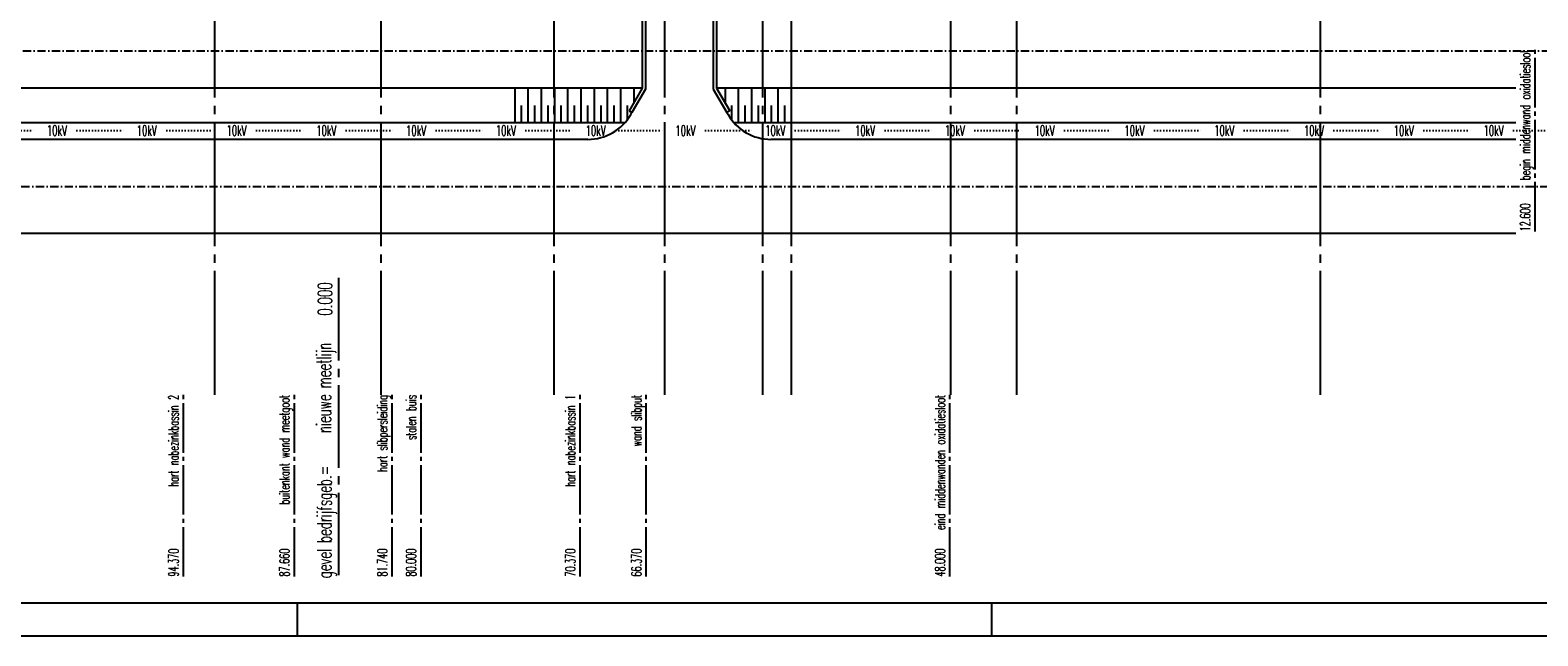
# Model space of a CAD drawing. Extents: x 0 to 295580, y 0 to 170026.
# Tile 14 of 30: x 151818 to 243031, y 0 to 36665. Entities that reach past the tile are written whole.
import ezdxf
from ezdxf.enums import TextEntityAlignment as Align

# ---------------------------------------------------------------- set-up
doc = ezdxf.new("R2010")
doc.units = 0
doc.header["$LTSCALE"] = 250
for name, pattern in [('CENTRE_S', [3.5, 2, -0.75, 0, -0.75]), ('DOT_S', [0.75, 0, -0.75]), ('STR3', [15, 12, -1, 1, -1]), ('STRAMIEN_L', [26, 20, -2, 2, -2]), ('STRAMIEN_X', [36, 30, -2, 2, -2])]:
    doc.linetypes.add(name, pattern=pattern)
doc.layers.get('0').update_dxf_attribs({"linetype": 'CONTINUOUS'})
for name, color, linetype in [('B0', 51, 'CONTINUOUS'), ('BCL1', 71, 'CENTRE_S'), ('BDIM2', 220, 'CONTINUOUS'), ('BSL3', 230, 'STRAMIEN_L'), ('BTXT2', 123, 'CONTINUOUS'), ('BTXT3', 150, 'CONTINUOUS'), ('BTXT4', 171, 'CONTINUOUS'), ('HULP-EK', 210, 'DOT_S'), ('MEETLIJNEN', 20, 'STRAMIEN_X'), ('XA-03', 144, 'CONTINUOUS'), ('XA-07', 140, 'CONTINUOUS'), ('XA-10', 130, 'CONTINUOUS')]:
    doc.layers.add(name, color=color, linetype=linetype)
doc.styles.add('SIMPLEX06', font='SIMPLEX.shx', dxfattribs={"width": 0.6, "height": 625})
doc.styles.get("Standard").update_dxf_attribs({"font": 'txt.shx'})
doc.styles.add('XG-TH', font='ISO.SHX')

# ---------------------------------------------------------------- blocks, each defined once
blk = doc.blocks.new('ML')
at = {"linetype": 'STR3'}
blk.add_line((-11000, 0), (0, 0), dxfattribs=at)
at = {"width": 0.6}
blk.add_attdef('1', (-11000, 300), '', height=600, dxfattribs=at)
blk = doc.blocks.new('AMW_TITLE')
at = {"layer": 'XA-03'}
for p, q in [((840, 0), (840, 10)), ((1050, 0), (1050, 10))]:
    blk.add_line(p, q, dxfattribs=at)
blk.add_lwpolyline([(0, 0), (1470, 0), (1470, 841), (0, 841)], close=True, dxfattribs=at)
at = {"layer": 'XA-07'}
blk.add_lwpolyline([(10, 10), (1460, 10), (1460, 831), (10, 831)], close=True, dxfattribs=at)
at = {"color": 143, "style": 'XG-TH'}
for tag, p in [('23', (1284.73, 91.51)), ('19', (1284.73, 86.78)), ('15', (1284.73, 82.05)), ('11', (1284.73, 77.32))]:
    blk.add_attdef(tag, text='', height=3, dxfattribs=at).set_placement(p, align=Align.MIDDLE)
at = {"layer": 'XA-03', "style": 'XG-TH'}
for tag, p in [('24', (1290.02, 90.68)), ('25', (1410.5, 90.68)), ('26', (1427.02, 90.68)), ('20', (1290.02, 85.95)), ('21', (1410.5, 85.95)), ('22', (1427.02, 85.95)), ('16', (1290.02, 81.22)), ('17', (1410.5, 81.22)), ('18', (1427.02, 81.22)), ('12', (1290.02, 76.49)), ('13', (1410.5, 76.49)), ('14', (1427.02, 76.49)), ('8', (1365.51, 33.61)), ('9', (1391.03, 33.61)), ('10', (1410.5, 24.15))]:
    blk.add_attdef(tag, p, '', height=2.3, dxfattribs=at)
at = {"layer": 'XA-07', "style": 'XG-TH'}
for tag, p in [('4', (1283.94, 62.53)), ('5', (1283.94, 53.87)), ('6', (1283.94, 45.21)), ('7', (1429.87, 34.21)), ('1', (1417.43, 14.4)), ('2', (1427.05, 14.4))]:
    blk.add_attdef(tag, p, '', height=4.5, dxfattribs=at)
at = {"layer": 'XA-10', "style": 'XG-TH'}
blk.add_attdef('3', (1443.91, 14.4), '', height=6.3, dxfattribs=at)

msp = doc.modelspace()

# ---------------------------------------------------------------- linework, layer by layer
at = {"layer": 'BCL1'}
for p, q in [((13990.25835, 35402.83576), (287226.92898, 35402.83576)), ((102278.02616, 27202.83576), (290347.66389, 27202.83576))]:
    msp.add_line(p, q, dxfattribs=at)
at = {"layer": 'BSL3'}
msp.add_line((170466.02688, 21665), (170466.02688, 3490), dxfattribs=at)
msp.add_line((170466.02688, 21665), (170466.02688, 3490), dxfattribs=at)
at = {"layer": 'BTXT2'}
for p, q in [((188846.02688, 42152.83576), (188846.02688, 33152.83576)), ((189046.02688, 42152.83576), (189046.02688, 33099.24592)), ((193146.02688, 42152.83576), (193146.02688, 33099.24592)), ((193346.02688, 42152.83576), (193346.02688, 33152.83576)), ((188846.02688, 33152.83576), (15070.40735, 33152.83576)), ((181133.75538, 33152.83576), (181133.75538, 31052.83576)), ((181933.75538, 33152.83576), (181933.75538, 31052.83576)), ((182733.75538, 33152.83576), (182733.75538, 31052.83576)), ((183533.75538, 33152.83576), (183533.75538, 31052.83576)), ((184333.75538, 33152.83576), (184333.75538, 31052.83576)), ((185133.75538, 33152.83576), (185133.75538, 31052.83576)), ((185933.75538, 33152.83576), (185933.75538, 31052.83576)), ((186733.75538, 33152.83576), (186733.75538, 31052.83576)), ((187533.75538, 33152.83576), (187533.75538, 31052.83576)), ((188846.02688, 33152.83576), (188053.43902, 31780.03332)), ((189046.02688, 33099.24592), (188226.6441, 31680.03332)), ((188333.75538, 33152.83576), (188333.75538, 32265.5555)), ((193146.02688, 33099.24592), (193965.40966, 31680.03332)), ((193346.02688, 33152.83576), (194138.61474, 31780.03332)), ((241694.31757, 33152.83576), (193346.02688, 33152.83576)), ((193858.29837, 33152.83576), (193858.29837, 32265.5555)), ((194658.29837, 33152.83576), (194658.29837, 31052.83576)), ((195458.29837, 33152.83576), (195458.29837, 31052.83576)), ((196258.29837, 33152.83576), (196258.29837, 31052.83576)), ((197058.29837, 33152.83576), (197058.29837, 31052.83576)), ((197858.29837, 33152.83576), (197858.29837, 31052.83576)), ((181533.75538, 32102.83576), (181533.75538, 31052.83576)), ((182333.75538, 32102.83576), (182333.75538, 31052.83576)), ((183133.75538, 32102.83576), (183133.75538, 31052.83576)), ((183933.75538, 32102.83576), (183933.75538, 31052.83576)), ((184733.75538, 32102.83576), (184733.75538, 31052.83576)), ((185533.75538, 32102.83576), (185533.75538, 31052.83576)), ((186333.75538, 32102.83576), (186333.75538, 31052.83576)), ((187133.75538, 32102.83576), (187133.75538, 31052.83576)), ((187933.75538, 32102.83576), (187933.75538, 31224.68289)), ((194258.29837, 32102.83576), (194258.29837, 31224.68289)), ((195058.29837, 32102.83576), (195058.29837, 31052.83576)), ((195858.29837, 32102.83576), (195858.29837, 31052.83576)), ((196658.29837, 32102.83576), (196658.29837, 31052.83576)), ((197458.29837, 32102.83576), (197458.29837, 31052.83576)), ((187791.19832, 31052.83576), (14323.11086, 31052.83576)), ((188053.43902, 31780.03332), (188226.6441, 31680.03332)), ((194138.61474, 31780.03332), (193965.40966, 31680.03332)), ((194138.61474, 31780.03332), (193965.40966, 31680.03332)), ((241694.31757, 31052.83576), (194400.85544, 31052.83576)), ((185555.13034, 30052.83576), (13990.25835, 30052.83576)), ((241694.31757, 30052.83576), (196636.92341, 30052.83576)), ((241694.31757, 24352.83576), (13990.25835, 24352.83576))]:
    msp.add_line(p, q, dxfattribs=at)
for points in [[(185555.13034, 30052.83576, 0.2679491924), (188153.20656, 31552.83576), (188226.6441, 31680.03332)], [(193965.40966, 31680.03332), (194038.8472, 31552.83576, 0.2679491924), (196636.92341, 30052.83576, 0.2679491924)]]:
    msp.add_lwpolyline(points, format="xyb", dxfattribs=at)
at = {"layer": 'HULP-EK'}
for p, q in [((149216.07143, 30590), (152216.07143, 30590)), ((154648.21429, 30590), (157648.21429, 30590)), ((160080.35714, 30590), (163080.35714, 30590)), ((165512.5, 30590), (168512.5, 30590)), ((170944.64286, 30590), (173944.64286, 30590)), ((176376.78571, 30590), (179376.78571, 30590)), ((181808.92857, 30590), (184808.92857, 30590)), ((187241.07143, 30590), (190241.07143, 30590)), ((192673.21429, 30590), (195673.21429, 30590)), ((198105.35714, 30590), (201105.35714, 30590)), ((203537.5, 30590), (206537.5, 30590)), ((208969.64286, 30590), (211969.64286, 30590)), ((214401.78571, 30590), (217401.78571, 30590)), ((219833.92857, 30590), (222833.92857, 30590)), ((225266.07143, 30590), (228266.07143, 30590)), ((230698.21429, 30590), (233698.21429, 30590)), ((236130.35714, 30590), (239130.35714, 30590)), ((241562.5, 30590), (244562.5, 30590))]:
    msp.add_line(p, q, dxfattribs=at)
at = {"layer": 'MEETLIJNEN'}
for p, q in [((162993.07602, 14586.27077), (162993.07602, 170025.80184)), ((173058.07602, 14586.27077), (173058.07602, 170025.80184)), ((183513.07602, 14586.27077), (183513.07602, 170025.80184)), ((190223.07602, 14586.27077), (190223.07602, 170025.80184)), ((196143.07602, 14586.27077), (196143.07602, 170025.80184)), ((197883.07602, 14586.27077), (197883.07602, 170025.80184)), ((207513.07602, 14586.27077), (207513.07602, 170025.80184)), ((211513.07602, 14586.27077), (211513.07602, 170025.80184)), ((229883.07602, 14586.27077), (229883.07602, 170025.80184))]:
    msp.add_line(p, q, dxfattribs=at)

# ---------------------------------------------------------------- block references
at = {"layer": 'B0', "xscale": 200, "yscale": 200, "zscale": 200}
msp.add_blockref('AMW_TITLE', (0, 0), dxfattribs=at)
at = {"layer": 'BDIM2'}
ref = msp.add_blockref('ML', (242866.02688, 35481.86636), dxfattribs=dict(at, rotation=90))
ref.add_attrib('1', '12.600', (242566.02688, 24481.86636), dxfattribs={"layer": '0', "color": 15, "height": 600, "rotation": 90, "width": 0.6})
ref.add_attrib('2', 'begin middenwand oxidatiesloot', dxfattribs={"layer": '0', "color": 15, "height": 600, "rotation": 90, "width": 0.6}).set_placement((242566.02688, 35481.86636), align=Align.RIGHT)
ref = msp.add_blockref('ML', (161096.02688, 14586.27077), dxfattribs=dict(at, rotation=90))
ref.add_attrib('1', '94.370', (160796.02688, 3586.27077), dxfattribs={"layer": '0', "color": 15, "height": 600, "rotation": 90, "width": 0.6})
ref.add_attrib('2', 'hart nabezinkbassin 2', dxfattribs={"layer": '0', "color": 15, "height": 600, "rotation": 90, "width": 0.6}).set_placement((160796.02688, 14586.27077), align=Align.RIGHT)
ref = msp.add_blockref('ML', (167806.02688, 14586.27077), dxfattribs=dict(at, rotation=90))
ref.add_attrib('1', '87.660', (167506.02688, 3586.27077), dxfattribs={"layer": '0', "color": 15, "height": 600, "rotation": 90, "width": 0.6})
ref.add_attrib('2', 'buitenkant wand meetgoot', dxfattribs={"layer": '0', "color": 15, "height": 600, "rotation": 90, "width": 0.6}).set_placement((167506.02688, 14586.27077), align=Align.RIGHT)
ref = msp.add_blockref('ML', (173726.02688, 14586.27077), dxfattribs=dict(at, rotation=90))
ref.add_attrib('1', '81.740', (173426.02688, 3586.27077), dxfattribs={"layer": '0', "color": 15, "height": 600, "rotation": 90, "width": 0.6})
ref.add_attrib('2', 'hart slibpersleiding', dxfattribs={"layer": '0', "color": 15, "height": 600, "rotation": 90, "width": 0.6}).set_placement((173426.02688, 14586.27077), align=Align.RIGHT)
ref = msp.add_blockref('ML', (175466.02688, 14586.27077), dxfattribs=dict(at, rotation=90))
ref.add_attrib('1', '80.000', (175166.02688, 3586.27077), dxfattribs={"layer": '0', "color": 15, "height": 600, "rotation": 90, "width": 0.6})
ref.add_attrib('2', 'stalen buis', dxfattribs={"layer": '0', "color": 15, "height": 600, "rotation": 90, "width": 0.6}).set_placement((175166.02688, 14586.27077), align=Align.RIGHT)
ref = msp.add_blockref('ML', (185096.02688, 14586.27077), dxfattribs=dict(at, rotation=90))
ref.add_attrib('1', '70.370', (184796.02688, 3586.27077), dxfattribs={"layer": '0', "color": 15, "height": 600, "rotation": 90, "width": 0.6})
ref.add_attrib('2', 'hart nabezinkbassin 1', dxfattribs={"layer": '0', "color": 15, "height": 600, "rotation": 90, "width": 0.6}).set_placement((184796.02688, 14586.27077), align=Align.RIGHT)
ref = msp.add_blockref('ML', (189096.02688, 14586.27077), dxfattribs=dict(at, rotation=90))
ref.add_attrib('1', '66.370', (188796.02688, 3586.27077), dxfattribs={"layer": '0', "color": 15, "height": 600, "rotation": 90, "width": 0.6})
ref.add_attrib('2', 'wand slibput', dxfattribs={"layer": '0', "color": 15, "height": 600, "rotation": 90, "width": 0.6}).set_placement((188796.02688, 14586.27077), align=Align.RIGHT)
ref = msp.add_blockref('ML', (207466.02688, 14586.27077), dxfattribs=dict(at, rotation=90))
ref.add_attrib('2', 'eind middenwanden oxidatiesloot', dxfattribs={"layer": '0', "color": 15, "height": 600, "rotation": 90, "width": 0.6}).set_placement((207166.02688, 14586.27077), align=Align.RIGHT)
ref.add_attrib('1', '48.000', (207166.02688, 3586.27077), dxfattribs={"layer": '0', "color": 15, "height": 600, "rotation": 90, "width": 0.6})

# ---------------------------------------------------------------- texts
at = {"layer": 'BTXT3', "style": 'SIMPLEX06', "width": 0.6}
msp.add_text('gevel bedrijfsgeb.=', height=875, rotation=90, dxfattribs=at).set_placement((170055, 3490))
at = {"layer": 'BTXT4', "style": 'SIMPLEX06', "width": 0.6}
for s, p in [('0.000', (170090, 19380)), ('nieuwe meetlijn', (170025, 12285))]:
    msp.add_text(s, height=875, rotation=90, dxfattribs=at).set_placement(p)
at = {"layer": 'HULP-EK', "style": 'SIMPLEX06', "width": 0.6}
for p in [(153432.14286, 30590), (158864.28571, 30590), (164296.42857, 30590), (169728.57143, 30590), (175160.71429, 30590), (180592.85714, 30590), (186025, 30590), (191457.14286, 30590), (196889.28571, 30590), (202321.42857, 30590), (207753.57143, 30590), (213185.71429, 30590), (218617.85714, 30590), (224050, 30590), (229482.14286, 30590), (234914.28571, 30590), (240346.42857, 30590)]:
    msp.add_text('10kV', height=625, dxfattribs=at).set_placement(p, align=Align.MIDDLE)

doc.saveas('drawing.dxf')
